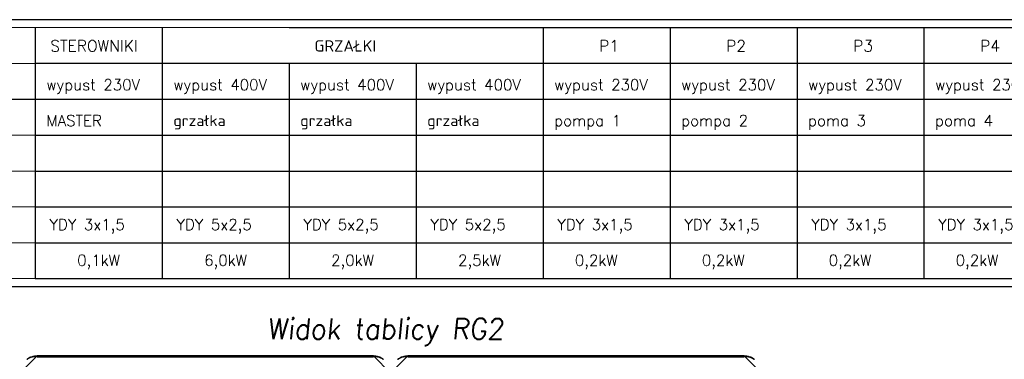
# Model space of a CAD drawing. Extents: x -635870 to -372006, y -44437 to 104716.
# Tile 131 of 221: x -620104 to -608210, y -29820 to -25720. Entities that reach past the tile are written whole.
import ezdxf

# ---------------------------------------------------------------- set-up
doc = ezdxf.new("R2010")
doc.units = 0
doc.header["$MEASUREMENT"] = 0
doc.layers.get('0').update_dxf_attribs({"color": 252})
doc.layers.add('$ IE_OPISY', color=7, linetype='Continuous', lineweight=25)
doc.layers.add('$ IE_SCHEMAT', color=7, linetype='Continuous', lineweight=0)
doc.layers.add('5', color=7, linetype='Continuous')
doc.layers.add('50', color=7, linetype='Continuous')
doc.styles.add('R', font='romans.shx', dxfattribs={"width": 0.85})
doc.styles.add('ROMANS', font='romans.shx', dxfattribs={"width": 0.85})

# ---------------------------------------------------------------- blocks, each defined once
blk = doc.blocks.new('*U1009')
at = {"layer": '5', "color": 7}
for points in [[(0, -20.809054), (20.882215, 0), (20.882215, 0), (19.850995, -0.05138), (18.819774, -0.102761), (17.788554, -0.205522), (16.808894, -0.411043), (15.777674, -0.616565), (14.798014, -0.924847), (13.818355, -1.233129), (12.890256, -1.592792), (11.962158, -2.003835), (11.034059, -2.466258), (10.157522, -2.928682), (9.280985, -3.493866), (8.456008, -4.05905)], [(439.546525, -4.058625), (438.721666, -3.4935), (437.845254, -2.928375), (436.968842, -2.466), (436.040876, -2.003625), (435.11291, -1.592625), (434.184944, -1.233), (433.205424, -0.92475), (432.225905, -0.6165), (431.194832, -0.411), (430.215312, -0.2055), (429.184239, -0.10275), (428.153166, -0.051375), (427.122092, 0), (20.879233, 0), (19.84816, -0.051375), (18.817087, -0.10275), (17.786013, -0.2055), (16.806494, -0.411), (15.775421, -0.6165), (14.795901, -0.92475), (13.816382, -1.233), (12.888416, -1.592625), (11.96045, -2.003625), (11.032484, -2.466), (10.156071, -2.928375), (9.279659, -3.4935), (8.454801, -4.058625)], [(439.545317, -4.05905), (438.720341, -3.493866), (437.843804, -2.928682), (436.967266, -2.466258), (436.039168, -2.003835), (435.111069, -1.592792), (434.182971, -1.233129), (433.203311, -0.924847), (432.223652, -0.616565), (431.192431, -0.411043), (430.212772, -0.205522), (429.181551, -0.102761), (428.150331, -0.05138), (427.11911, 0), (448.001326, -20.809054)]]:
    blk.add_lwpolyline(points, dxfattribs=at)
blk.add_lwpolyline([(20.879564, -1), (427.121761, -1), (20.879564, -1)], close=True, dxfattribs=at)
at = {"layer": '50', "color": 7}
blk.add_lwpolyline([(438.887207, -4.132125), (438.065859, -3.618792), (437.193176, -3.105459), (436.320494, -2.694792), (435.447812, -2.284126), (434.523795, -1.924793), (433.599778, -1.616793), (432.675761, -1.360126), (431.70041, -1.154793), (430.725059, -0.94946), (429.698374, -0.846793), (428.671689, -0.79546), (427.645004, -0.744126), (20.050967, -0.744126), (19.024282, -0.79546), (17.997597, -0.846793), (17.022246, -0.94946), (16.046895, -1.154793), (15.071544, -1.360126), (14.147527, -1.616793), (13.22351, -1.924793), (12.299494, -2.284126), (11.426811, -2.694792), (10.605463, -3.105459), (9.732781, -3.618792), (8.962767, -4.132125)], dxfattribs=at)
blk = doc.blocks.new('*U1036')
at = {"layer": '5', "color": 7}
for points in [[(447.998674, -20.809054), (468.88089, 0), (468.88089, 0), (467.849669, -0.05138), (466.818449, -0.102761), (465.787228, -0.205522), (464.807569, -0.411043), (463.776348, -0.616565), (462.796689, -0.924847), (461.817029, -1.233129), (460.888931, -1.592792), (459.960832, -2.003835), (459.032734, -2.466258), (458.156196, -2.928682), (457.279659, -3.493866), (456.454683, -4.05905)], [(887.545199, -4.058625), (886.720341, -3.4935), (885.843929, -2.928375), (884.967516, -2.466), (884.03955, -2.003625), (883.111584, -1.592625), (882.183618, -1.233), (881.204099, -0.92475), (880.224579, -0.6165), (879.193506, -0.411), (878.213987, -0.2055), (877.182913, -0.10275), (876.15184, -0.051375), (875.120767, 0), (468.877908, 0), (467.846834, -0.051375), (466.815761, -0.10275), (465.784688, -0.2055), (464.805168, -0.411), (463.774095, -0.6165), (462.794576, -0.92475), (461.815056, -1.233), (460.88709, -1.592625), (459.959124, -2.003625), (459.031158, -2.466), (458.154746, -2.928375), (457.278334, -3.4935), (456.453475, -4.058625)], [(887.545065, -4.05905), (886.720194, -3.493866), (885.843768, -2.928682), (884.967341, -2.466258), (884.039361, -2.003835), (883.11138, -1.592792), (882.183399, -1.233129), (881.203864, -0.924847), (880.224329, -0.616565), (879.19324, -0.411043), (878.213705, -0.205522), (877.182615, -0.102761), (876.151525, -0.05138), (875.120436, 0), (896, -20.809054)]]:
    blk.add_lwpolyline(points, dxfattribs=at)
blk.add_lwpolyline([(468.878239, -1), (875.123087, -1), (468.878239, -1)], close=True, dxfattribs=at)
at = {"layer": '50', "color": 7}
blk.add_lwpolyline([(886.885882, -4.132125), (886.064533, -3.618792), (885.191851, -3.105459), (884.319168, -2.694792), (883.446486, -2.284126), (882.522469, -1.924793), (881.598453, -1.616793), (880.674436, -1.360126), (879.699085, -1.154793), (878.723734, -0.94946), (877.697049, -0.846793), (876.670363, -0.79546), (875.643678, -0.744126), (468.049642, -0.744126), (467.022956, -0.79546), (465.996271, -0.846793), (465.02092, -0.94946), (464.045569, -1.154793), (463.070218, -1.360126), (462.146202, -1.616793), (461.222185, -1.924793), (460.298168, -2.284126), (459.425486, -2.694792), (458.604138, -3.105459), (457.731455, -3.618792), (456.961441, -4.132125)], dxfattribs=at)

msp = doc.modelspace()

# ---------------------------------------------------------------- linework, layer by layer
at = {"layer": '$ IE_OPISY', "color": 7, "linetype": 'Continuous', "ltscale": 3}
for p, q in [((-616849, -25815), (-612248, -25815)), ((-612248, -25815), (-606113, -25815)), ((-620923, -26681), (-619917, -26681)), ((-619917, -26681), (-618383, -26681)), ((-619917, -26681), (-618383, -26681)), ((-618383, -26681), (-616849, -26681)), ((-618383, -26681), (-616849, -26681)), ((-616849, -26681), (-615316, -26681)), ((-616849, -26681), (-615316, -26681)), ((-615316, -26681), (-613782, -26681)), ((-615316, -26681), (-613782, -26681)), ((-613782, -26681), (-612248, -26681)), ((-613782, -26681), (-612248, -26681)), ((-612248, -26681), (-610714, -26681)), ((-612248, -26681), (-610714, -26681)), ((-610714, -26681), (-609181, -26681)), ((-610714, -26681), (-609181, -26681)), ((-609181, -26681), (-607647, -26681)), ((-609181, -26681), (-607647, -26681)), ((-619917, -27114), (-618383, -27114)), ((-618383, -27114), (-616849, -27114)), ((-616849, -27114), (-615316, -27114)), ((-615316, -27114), (-613782, -27114)), ((-613782, -27114), (-612248, -27114)), ((-612248, -27114), (-610714, -27114)), ((-610714, -27114), (-609181, -27114)), ((-609181, -27114), (-607647, -27114)), ((-619917, -27547), (-618383, -27547)), ((-618383, -27547), (-616849, -27547)), ((-616849, -27547), (-615316, -27547)), ((-615316, -27547), (-613782, -27547)), ((-613782, -27547), (-612248, -27547)), ((-612248, -27547), (-610714, -27547)), ((-610714, -27547), (-609181, -27547)), ((-609181, -27547), (-607647, -27547)), ((-619917, -27980), (-618383, -27980)), ((-618383, -27980), (-616849, -27980)), ((-616849, -27980), (-615316, -27980)), ((-615316, -27980), (-613782, -27980)), ((-613782, -27980), (-612248, -27980)), ((-612248, -27980), (-610714, -27980)), ((-610714, -27980), (-609181, -27980)), ((-609181, -27980), (-607647, -27980)), ((-619917, -28846), (-618383, -28846)), ((-618383, -28846), (-616849, -28846)), ((-616849, -28846), (-615316, -28846)), ((-615316, -28846), (-613782, -28846)), ((-615316, -28846), (-613782, -28846)), ((-613782, -28846), (-612248, -28846)), ((-612248, -28846), (-610714, -28846)), ((-610714, -28846), (-609181, -28846)), ((-609181, -28846), (-607647, -28846))]:
    msp.add_line(p, q, dxfattribs=at)
at = {"layer": '$ IE_OPISY', "color": 7, "linetype": 'Continuous'}
for p, q in [((-618383, -26248), (-619917, -26248)), ((-616849, -26248), (-618383, -26248)), ((-615316, -26248), (-616849, -26248)), ((-613782, -26248), (-615316, -26248)), ((-613782, -26248), (-615316, -26248)), ((-612248, -26248), (-613782, -26248)), ((-610714, -26248), (-612248, -26248)), ((-609181, -26248), (-610714, -26248)), ((-607647, -26248), (-609181, -26248)), ((-619917, -28413), (-618383, -28413)), ((-618383, -28413), (-616849, -28413)), ((-616849, -28413), (-615316, -28413)), ((-615316, -28413), (-613782, -28413)), ((-613782, -28413), (-612248, -28413)), ((-612248, -28413), (-610714, -28413)), ((-610714, -28413), (-609181, -28413)), ((-609181, -28413), (-607647, -28413))]:
    msp.add_line(p, q, dxfattribs=at)
at = {"layer": '$ IE_OPISY', "color": 7}
for points in [[(-624829, -28940), (-599878, -28940), (-599878, -25720)], [(-599878, -25720), (-624829, -25720)]]:
    msp.add_lwpolyline(points, dxfattribs=at)
at = {"layer": '$ IE_OPISY', "color": 7, "linetype": 'Continuous', "ltscale": 3}
for points in [[(-619917, -25815), (-619917, -28846)], [(-619917, -25815), (-619917, -28846)], [(-619917, -25815), (-619917, -28846)], [(-618383, -25815), (-618383, -28846)], [(-618383, -25815), (-618383, -28846)], [(-618383, -25815), (-618383, -28846)], [(-618383, -25815), (-618383, -28846)], [(-618383, -25815), (-618383, -28846)], [(-613782, -25815), (-613782, -28846)], [(-613782, -25815), (-613782, -28846)], [(-612248, -25815), (-612248, -28846)], [(-610714, -25815), (-610714, -28846)], [(-609181, -25815), (-609181, -28846)], [(-618383, -26248), (-618383, -28846)], [(-616849, -26248), (-616849, -28846)], [(-616849, -26248), (-616849, -28846)], [(-615316, -26248), (-615316, -28846)], [(-615316, -26248), (-615316, -28846)], [(-613782, -26248), (-613782, -28846)], [(-612248, -26248), (-612248, -28846)], [(-610714, -26248), (-610714, -28846)], [(-609181, -26248), (-609181, -28846)]]:
    msp.add_lwpolyline(points, dxfattribs=at)
at = {"layer": '$ IE_SCHEMAT', "color": 7, "linetype": 'Continuous'}
for p, q in [((-619917, -25815), (-621451, -25815)), ((-618383, -25815), (-619917, -25815)), ((-616849, -25815), (-618383, -25815)), ((-619917, -26248), (-621451, -26248)), ((-621451, -28413), (-619917, -28413)), ((-619917, -28846), (-621451, -28846)), ((-618383, -28846), (-619917, -28846)), ((-616849, -28846), (-618383, -28846))]:
    msp.add_line(p, q, dxfattribs=at)
at = {"layer": '$ IE_SCHEMAT', "color": 7, "linetype": 'Continuous', "ltscale": 3}
for p, q in [((-621451, -26681), (-619917, -26681)), ((-621451, -27114), (-619917, -27114)), ((-621451, -27547), (-619917, -27547)), ((-621451, -27980), (-619917, -27980))]:
    msp.add_line(p, q, dxfattribs=at)
for points in [[(-619917, -25815), (-619917, -28846)], [(-619917, -25815), (-619917, -28846)], [(-618383, -25815), (-618383, -28846)]]:
    msp.add_lwpolyline(points, dxfattribs=at)

# ---------------------------------------------------------------- block references
at = {"xscale": 10, "yscale": 10, "zscale": 10}
for name in ['*U1009', '*U1036']:
    msp.add_blockref(name, (-620103, -29780), dxfattribs=at)

# ---------------------------------------------------------------- texts
at = {"layer": '$ IE_OPISY', "color": 7, "linetype": 'Continuous', "ltscale": 3, "style": 'ROMANS'}
for s, height, p in [('STEROWNIKI', 136.4, (-619735, -26105)), ('GRZAŁKI', 136.4, (-616544, -26105)), ('P1', 136.4, (-613103, -26105)), ('P2', 136.4, (-611569, -26105)), ('P3', 136.4, (-610035, -26105)), ('P4', 136.4, (-608501, -26105)), ('YDY 3x1,5', 132.7, (-619744, -28259)), ('YDY 5x2,5', 132.7, (-618210, -28259)), ('YDY 5x2,5', 132.7, (-616677, -28259)), ('YDY 5x2,5', 132.7, (-615143, -28259)), ('YDY 3x1,5', 132.7, (-613609, -28259)), ('YDY 3x1,5', 132.7, (-612075, -28259)), ('YDY 3x1,5', 132.7, (-610542, -28259)), ('YDY 3x1,5', 132.7, (-609008, -28259)), ('0,1kW', 132.7, (-619410, -28691)), ('6,0kW', 132.7, (-617876, -28691)), ('2,0kW', 132.7, (-616342, -28691)), ('2,5kW', 132.7, (-614808, -28691)), ('0,2kW', 132.7, (-613398, -28691)), ('0,2kW', 132.7, (-611864, -28691)), ('0,2kW', 132.7, (-610331, -28691)), ('0,2kW', 132.7, (-608797, -28691))]:
    msp.add_text(s, height=height, dxfattribs=at).set_placement(p)
at = {"layer": '$ IE_SCHEMAT', "color": 7, "linetype": 'Continuous', "lineweight": 25, "ltscale": 3, "style": 'ROMANS'}
for s, height, p in [('wypust 230V', 132.67, (-619782, -26572)), ('wypust 400V', 132.67, (-618248, -26572)), ('wypust 400V', 132.67, (-616715, -26572)), ('wypust 400V', 132.67, (-615181, -26572)), ('wypust 230V', 132.67, (-613647, -26572)), ('wypust 230V', 132.67, (-612113, -26572)), ('wypust 230V', 132.67, (-610580, -26572)), ('wypust 230V', 132.67, (-609046, -26572)), ('MASTER', 132.7, (-619782, -27005)), ('grzałka', 132.7, (-618248, -27005)), ('grzałka', 132.7, (-616715, -27005)), ('grzałka', 132.7, (-615181, -27005)), ('pompa 1', 132.7, (-613647, -27005)), ('pompa 2', 132.7, (-612113, -27005)), ('poma 3', 132.7, (-610580, -27005)), ('poma 4', 132.7, (-609046, -27005))]:
    msp.add_text(s, height=height, dxfattribs=at).set_placement(p)
at = {"layer": '$ IE_SCHEMAT', "color": 0, "ltscale": 2, "insert": (-617115, -29326), "char_height": 250, "attachment_point": 1, "style": 'R'}
msp.add_mtext_dynamic_manual_height_columns('\\Q6;\\W0.95;Widok tablicy RG2', width=19698.09, gutter_width=40, heights=[0], dxfattribs=at)

doc.saveas('drawing.dxf')
